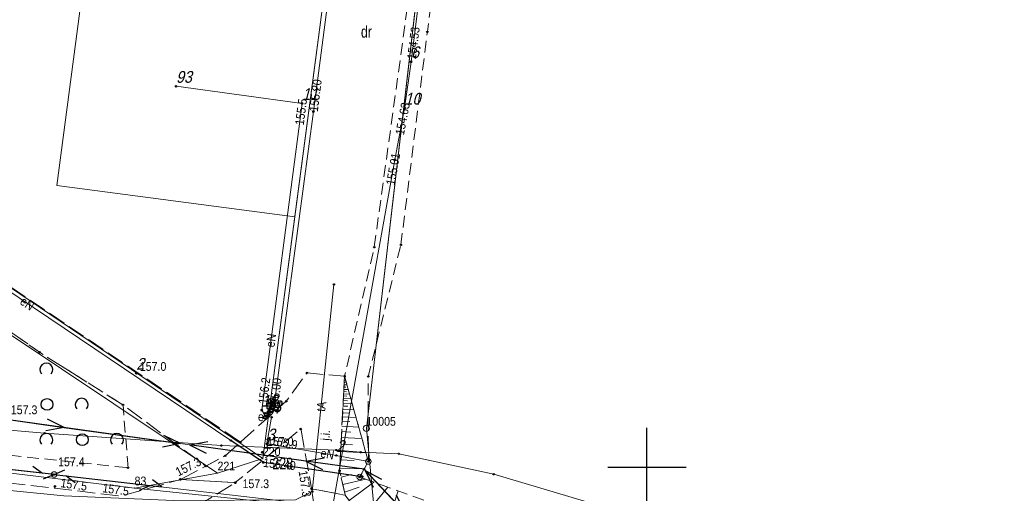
# Model space of a CAD drawing. Header units: metres. Extents: x 5548743 to 5556416, y 5707500 to 5714000.
# Tile 77 of 244: x 5554920 to 5555046, y 5709197 to 5709257. Entities that reach past the tile are written whole.
import ezdxf
from ezdxf.enums import TextEntityAlignment as Align

# ---------------------------------------------------------------- set-up
doc = ezdxf.new("R2010")
doc.units = ezdxf.units.M
for name, pattern in [('1.5_0.75', [2.25, 1.5, -0.75]), ('2.25_0.75', [3, 2.25, -0.75]), ('219-1000', [0]), ('suep_nn_1000', [0]), ('supp_1000', [1.25, 0.625, -0.625]), ('sutp_1000', [0])]:
    doc.linetypes.add(name, pattern=pattern)
doc.layers.get('0').update_dxf_attribs({"color": 2, "lineweight": 5})
doc.styles.get("Standard").update_dxf_attribs({"font": 'Working1250', "width": 0.75})

# ---------------------------------------------------------------- blocks, each defined once
blk = doc.blocks.new('203')
at = {"linetype": 'Continuous', "lineweight": 0}
h = blk.add_hatch(color=0, dxfattribs=at)
edge = h.paths.add_edge_path()
edge.add_arc((0, 0), 0.09, 0, 360)
blk = doc.blocks.new('202')
at = {"color": 0, "linetype": 'Continuous', "lineweight": 0}
blk.add_circle((0, 0), 0.4, dxfattribs=at)
blk = doc.blocks.new('SUEP1')
at = {"color": 0, "linetype": 'Continuous'}
for p, q in [((0, 0), (7.5, 0)), ((7.5, 0), (5.25, 0.75)), ((7.5, 0), (5.25, -0.75)), ((7.5, 0), (22.5, 0)), ((22.5, 0), (20.25, 0.75)), ((22.5, 0), (20.25, -0.75))]:
    blk.add_line(p, q, dxfattribs=at)
blk = doc.blocks.new('OTZK1')
at = {"color": 0, "linetype": 'Continuous'}
blk.add_circle((0, 0), 0.75, dxfattribs=at)
blk = doc.blocks.new('OTZK2')
at = {"color": 0, "linetype": 'Continuous'}
blk.add_arc((0, 0), 0.825, 318.85, 221.162, dxfattribs=at)
blk = doc.blocks.new('PW01')
at = {"linetype": 'Continuous', "lineweight": 13}
h = blk.add_hatch(color=0, dxfattribs=at)
edge = h.paths.add_edge_path()
edge.add_arc((0, 0), 0.18, 0, 360)
blk = doc.blocks.new('SUTP')
at = {"color": 0, "linetype": 'Continuous'}
for p, q in [((0, 0), (1.299, 0.75)), ((0, 0), (13.848, 0)), ((2.799, -0.75), (1.5, 0)), ((11.049, -0.75), (12.348, 0)), ((13.848, 0), (12.549, 0.75))]:
    blk.add_line(p, q, dxfattribs=at)
blk = doc.blocks.new('US15')
at = {"color": 0, "linetype": 'Continuous', "lineweight": 13}
blk.add_circle((0, 0), 0.35, dxfattribs=at)
blk = doc.blocks.new('SM05')
at = {"color": 0, "linetype": 'Continuous', "lineweight": 13}
blk.add_circle((0, 0), 0.35, dxfattribs=at)
blk = doc.blocks.new('PIKIETAW1891')
at = {"color": 0}
blk.add_circle((0, 0), 0.09, dxfattribs=at)
blk = doc.blocks.new('RAMKA1000K')
at = {"color": 0}
for p, q in [((600, 195), (600, 205)), ((595, 200), (605, 200))]:
    blk.add_line(p, q, dxfattribs=at)

msp = doc.modelspace()

# ---------------------------------------------------------------- linework, layer by layer
at = {"layer": '000 Inne (niezydentyfikowane)', "color": 7, "linetype": 'CONTINUOUS', "lineweight": 18, "flags": 128}
for points in [[(5554961.34, 5709210.52), (5554961.71, 5709210.5)], [(5554961.36, 5709210.81), (5554961.49, 5709210.8)], [(5554961.37, 5709211.1), (5554961.54, 5709211.09)], [(5554961.28, 5709209.35), (5554962.04, 5709209.31)], [(5554961.3, 5709209.64), (5554961.63, 5709209.63)], [(5554961.31, 5709209.93), (5554961.87, 5709209.9)], [(5554961.33, 5709210.23), (5554961.56, 5709210.21)], [(5554961.22, 5709208.17), (5554962.37, 5709208.11)], [(5554961.24, 5709208.51), (5554961.76, 5709208.48)], [(5554961.25, 5709208.81), (5554962.19, 5709208.76)], [(5554961.27, 5709209.09), (5554961.69, 5709209.07)], [(5554961.16, 5709206.93), (5554961.94, 5709206.89)], [(5554961.18, 5709207.39), (5554962.6, 5709207.31)], [(5554961.2, 5709207.8), (5554961.84, 5709207.77)], [(5554961.1, 5709205.86), (5554962.07, 5709205.81)], [(5554961.13, 5709206.42), (5554962.87, 5709206.33)], [(5554961.03, 5709204.54), (5554962.22, 5709204.48)], [(5554961.07, 5709205.23), (5554963.21, 5709205.12)], [(5554960.95, 5709202.93), (5554962.41, 5709202.85)], [(5554960.99, 5709203.78), (5554963.62, 5709203.64)], [(5554960.9, 5709201.98), (5554964.13, 5709201.81)], [(5554960.84, 5709200.94), (5554962.64, 5709200.85)], [(5554960.78, 5709199.78), (5554963.93, 5709199.82)], [(5554960.96, 5709198.73), (5554962.31, 5709199.04)], [(5554961.17, 5709197.78), (5554964.11, 5709198.46)], [(5554961.97, 5709195.75), (5554965.16, 5709198.08)], [(5554961.4, 5709196.82), (5554963.27, 5709197.45)], [(5554963.75, 5709193.58), (5554966.91, 5709197.44)], [(5554966.55, 5709191.75), (5554968.23, 5709196.96)]]:
    msp.add_lwpolyline(points, dxfattribs=at)
at = {"layer": '217-kontur klasyfikacyjny', "color": 3, "linetype": 'CONTINUOUS', "lineweight": 18, "flags": 128}
for points in [[(5554978.52, 5709328.4), (5554964.19, 5709204.95)], [(5554924.67, 5709235.97), (5554929.44, 5709272.15)], [(5554881.24, 5709248.35), (5554950.97, 5709201.09)], [(5554955.05, 5709231.95), (5554924.67, 5709235.97)], [(5554950.97, 5709201.09), (5554955.05, 5709231.95)], [(5554964.19, 5709204.95), (5554965.22, 5709194.14)]]:
    msp.add_lwpolyline(points, dxfattribs=at)
at = {"layer": '218-kontur użytku gruntowego', "color": 3, "linetype": 'CONTINUOUS', "lineweight": 18, "flags": 128}
for points in [[(5554978.52, 5709328.4), (5554964.19, 5709204.95)], [(5554964.19, 5709204.95), (5554978.52, 5709328.4)], [(5554924.67, 5709235.97), (5554929.44, 5709272.15)], [(5554959.83, 5709268.14), (5554955.05, 5709231.95)], [(5554945.19, 5709199.24), (5554845.6, 5709265.89)], [(5554845.6, 5709265.89), (5554945.19, 5709199.24)], [(5554950.97, 5709201.09), (5554881.24, 5709248.35)], [(5554881.24, 5709248.35), (5554950.97, 5709201.09)], [(5554955.05, 5709231.95), (5554924.67, 5709235.97)], [(5554950.97, 5709201.09), (5554955.05, 5709231.95)], [(5554955.05, 5709231.95), (5554950.97, 5709201.09)], [(5554767.23, 5709217.68), (5554934.6, 5709197.33)], [(5554934.6, 5709197.33), (5554767.23, 5709217.68)], [(5554964.19, 5709204.95), (5554965.22, 5709194.14)], [(5554965.22, 5709194.14), (5554964.19, 5709204.95)], [(5554945.19, 5709199.24), (5554950.97, 5709201.09)], [(5554950.97, 5709201.09), (5554945.19, 5709199.24)], [(5554934.6, 5709197.33), (5554945.19, 5709199.24)], [(5554945.19, 5709199.24), (5554934.6, 5709197.33)], [(5554934.6, 5709197.33), (5554965.22, 5709194.14)], [(5554965.22, 5709194.14), (5554934.6, 5709197.33)]]:
    msp.add_lwpolyline(points, dxfattribs=at)
at = {"layer": '219-działka ewidencyjna', "color": 7, "linetype": '219-1000', "lineweight": 18, "flags": 128}
for points in [[(5554982.08, 5709359.15), (5554964.19, 5709204.95)], [(5554950.97, 5709201.09), (5554959.83, 5709268.14)], [(5554845.6, 5709265.89), (5554945.19, 5709199.24)], [(5554950.97, 5709201.09), (5554881.24, 5709248.35)], [(5554767.23, 5709217.68), (5554934.6, 5709197.33)], [(5554964.19, 5709204.95), (5554965.22, 5709194.14)], [(5554950.97, 5709201.09), (5554945.19, 5709199.24)], [(5554934.6, 5709197.33), (5554945.19, 5709199.24)], [(5554965.22, 5709194.14), (5554934.6, 5709197.33)]]:
    msp.add_lwpolyline(points, dxfattribs=at)
at = {"layer": 'chodnik', "color": 7, "linetype": '1.5_0.75', "lineweight": 18, "flags": 128}
msp.add_lwpolyline([(5554968.59, 5709228.39), (5554971.97, 5709255.59), (5554976.04, 5709287.49), (5554980.51, 5709324.88), (5554984.73, 5709362.67), (5554989.67, 5709404.1), (5554995.69, 5709455.32), (5555001.59, 5709498.55), (5555004.77, 5709524.93), (5555009.08, 5709556.57), (5555013.75, 5709587.78), (5555010.66, 5709588.18), (5555005.75, 5709550.8), (5555000.08, 5709505.62), (5554989.07, 5709419.07), (5554983.06, 5709373.87), (5554980.68, 5709350.31), (5554977.94, 5709328.19), (5554971.79, 5709275.89), (5554965.19, 5709228.08), (5554961.4, 5709211.6), (5554964.44, 5709200.72), (5554964.43, 5709211.58)], close=True, dxfattribs=at)
at = {"layer": 'elektroenergetyczne urządzenie techniczne', "color": 1, "linetype": 'CONTINUOUS', "lineweight": 18, "flags": 128}
msp.add_lwpolyline([(5554951.04, 5709206.29), (5554951.23, 5709206.91), (5554951.55, 5709206.82), (5554951.33, 5709206.17)], close=True, dxfattribs=at)
at = {"layer": 'jezdnia', "color": 7, "linetype": '2.25_0.75', "lineweight": 18, "flags": 128}
for points in [[(5554793.8, 5709300.1), (5554806.01, 5709292.03), (5554810.58, 5709290.58), (5554825.91, 5709278.96), (5554845.6, 5709265.89), (5554880.12, 5709243.51), (5554902.34, 5709228.83), (5554922.48, 5709214.67), (5554933.13, 5709207.95), (5554943.68, 5709200.14), (5554946.17, 5709201.46), (5554948.12, 5709203.2), (5554881.24, 5709248.35), (5554827.94, 5709282.97), (5554810.05, 5709296.6), (5554795.08, 5709306.35)], [(5554717.46, 5709221.61), (5554716.96, 5709216.34), (5554728.64, 5709215.67), (5554775.93, 5709210.62), (5554782.05, 5709209.96), (5554826.5, 5709205.74), (5554878.37, 5709198.24), (5554943.14, 5709190.66), (5555001.12, 5709182.04), (5555003.76, 5709177.73), (5555010.54, 5709177.44), (5555013.5, 5709180.41), (5555057.53, 5709174.57), (5555076.46, 5709171.71), (5555082.17, 5709172.29), (5555083.25, 5709176.06), (5555059.01, 5709179.27), (5555001.7, 5709187.38), (5554966.18, 5709191.8), (5554963.34, 5709193.88), (5554961.49, 5709196.41), (5554957.2, 5709197.24), (5554957.81, 5709193.2), (5554943.24, 5709195.42), (5554947.46, 5709198.02), (5554940.45, 5709198.43), (5554932.83, 5709196.31), (5554879.01, 5709202.67), (5554826.73, 5709209.45), (5554775.98, 5709215.02), (5554763.05, 5709216.14), (5554728.6, 5709219.93)], [(5554940.45, 5709198.43), (5554947.46, 5709198.02), (5554955.82, 5709204.87), (5554957.2, 5709197.24), (5554961.49, 5709196.41), (5554960.77, 5709199.54), (5554961.4, 5709211.6), (5554956.63, 5709212.04), (5554953.96, 5709208.42), (5554948.12, 5709203.2), (5554946.17, 5709201.46), (5554943.68, 5709200.14)]]:
    msp.add_lwpolyline(points, close=True, dxfattribs=at)
at = {"layer": 'obudowa ochronna przewodu', "color": 7, "linetype": 'CONTINUOUS', "lineweight": 25, "flags": 128}
msp.add_lwpolyline([(5554963.66, 5709198.78), (5554951.04, 5709200.6), (5554946.89, 5709203.39)], dxfattribs=at)
msp.add_lwpolyline([(5554963.66, 5709198.78), (5554951.04, 5709200.6), (5554946.89, 5709203.39)], dxfattribs=at)
at = {"layer": 'przewód elektroenergetyczny niskiego napięcia', "color": 1, "linetype": 'suep_nn_1000', "lineweight": 18, "flags": 128}
for points in [[(5554963.89, 5709199.73), (5554918.2, 5709206.12)], [(5554963.89, 5709199.73), (5554918.2, 5709206.12)], [(5554963.89, 5709199.73), (5554979.5, 5709183.23)], [(5554963.89, 5709199.73), (5554979.5, 5709183.23)]]:
    msp.add_lwpolyline(points, dxfattribs=at)
at = {"layer": 'przewód elektroenergetyczny podziemny', "color": 1, "linetype": 'CONTINUOUS', "lineweight": 18, "flags": 128}
for points in [[(5554951.46, 5709206.44), (5554952.35, 5709207.26), (5554957.43, 5709245.42), (5554964.05, 5709296.02), (5554966.48, 5709314.93), (5554966.11, 5709315.49)], [(5554951.46, 5709206.44), (5554952.35, 5709207.26), (5554957.43, 5709245.42), (5554964.05, 5709296.02), (5554966.48, 5709314.93), (5554966.11, 5709315.49)], [(5554963.66, 5709198.78), (5554951.04, 5709200.6), (5554946.89, 5709203.39), (5554915.9, 5709224.25), (5554905.87, 5709231.06), (5554880.73, 5709248.29), (5554880.85, 5709248.58), (5554880.89, 5709248.72)], [(5554963.66, 5709198.78), (5554951.04, 5709200.6), (5554946.89, 5709203.39), (5554915.9, 5709224.25), (5554905.87, 5709231.06), (5554880.73, 5709248.29), (5554880.85, 5709248.58), (5554880.89, 5709248.72)], [(5554939.9, 5709248.64), (5554955.99, 5709246.45), (5554950.83, 5709207.28), (5554951.29, 5709206.56), (5554951.28, 5709206.54)], [(5554939.9, 5709248.64), (5554955.99, 5709246.45), (5554950.83, 5709207.28), (5554951.29, 5709206.56), (5554951.28, 5709206.54)], [(5554951.28, 5709206.54), (5554951.44, 5709206.47), (5554952.08, 5709206.38), (5554951.5, 5709202.97), (5554960.35, 5709201.49), (5554964.44, 5709200.72)], [(5554951.28, 5709206.54), (5554951.44, 5709206.47), (5554952.08, 5709206.38), (5554951.5, 5709202.97), (5554960.35, 5709201.49), (5554964.44, 5709200.72)]]:
    msp.add_lwpolyline(points, dxfattribs=at)
at = {"layer": 'przewód telekomunikacyjny napowietrzny', "color": 30, "linetype": 'sutp_1000', "lineweight": 18, "flags": 128}
for points in [[(5554878.95, 5709204.08), (5554924.33, 5709199.06)], [(5554878.95, 5709204.08), (5554924.33, 5709199.06)], [(5554924.33, 5709199.06), (5554966.17, 5709194.22)], [(5554924.33, 5709199.06), (5554966.17, 5709194.22)]]:
    msp.add_lwpolyline(points, dxfattribs=at)
at = {"layer": 'przewód telekomunikacyjny podziemny', "color": 30, "linetype": 'CONTINUOUS', "lineweight": 18, "flags": 128}
for points in [[(5554714.62, 5709222.85), (5554716.35, 5709223.34), (5554745.1, 5709219.5), (5554764.82, 5709216.92), (5554770.56, 5709217.66), (5554777.19, 5709218.29), (5554788.73, 5709219.69), (5554793.34, 5709219.63), (5554808.74, 5709217.27), (5554823.94, 5709215.39), (5554837.22, 5709214.14), (5554847.57, 5709213.09), (5554863.12, 5709211.32), (5554890.92, 5709207.12), (5554923.12, 5709204.33), (5554945.68, 5709202.75), (5554960.36, 5709202.17), (5554963.47, 5709201.9), (5554968.33, 5709201.71)], [(5554714.62, 5709222.85), (5554716.35, 5709223.34), (5554745.1, 5709219.5), (5554764.82, 5709216.92), (5554770.56, 5709217.66), (5554777.19, 5709218.29), (5554788.73, 5709219.69), (5554793.34, 5709219.63), (5554808.74, 5709217.27), (5554823.94, 5709215.39), (5554837.22, 5709214.14), (5554847.57, 5709213.09), (5554863.12, 5709211.32), (5554890.92, 5709207.12), (5554923.12, 5709204.33), (5554945.68, 5709202.75), (5554960.36, 5709202.17), (5554963.47, 5709201.9), (5554968.33, 5709201.71)], [(5554925.56, 5709196.35), (5554939.6, 5709195.73), (5554955.15, 5709195.82), (5554957.28, 5709196.88), (5554960.04, 5709223.33)], [(5554925.56, 5709196.35), (5554939.6, 5709195.73), (5554955.15, 5709195.82), (5554957.28, 5709196.88), (5554960.04, 5709223.33)], [(5554925.56, 5709196.35), (5554913.94, 5709197.47), (5554852.96, 5709205.89), (5554828.91, 5709209.01), (5554789.82, 5709213.85), (5554763.3, 5709216.16), (5554727.66, 5709221.01), (5554714.2, 5709222.86)], [(5554968.33, 5709201.71), (5554980.45, 5709199.09), (5554998.01, 5709193.86), (5555022.85, 5709190.51), (5555059.02, 5709186.55)]]:
    msp.add_lwpolyline(points, dxfattribs=at)
at = {"layer": 'przewód wodociągowy', "color": 5, "linetype": 'CONTINUOUS', "lineweight": 18, "flags": 128}
msp.add_lwpolyline([(5554994.78, 5709449.24), (5554994.53, 5709443.14), (5554986.57, 5709390.91), (5554981.42, 5709347.23), (5554974.91, 5709292.13), (5554969.9, 5709251.78), (5554969.07, 5709245.86), (5554967.8, 5709239.23), (5554959.04, 5709190.38)], dxfattribs=at)
msp.add_lwpolyline([(5554994.78, 5709449.24), (5554994.53, 5709443.14), (5554986.57, 5709390.91), (5554981.42, 5709347.23), (5554974.91, 5709292.13), (5554969.9, 5709251.78), (5554969.07, 5709245.86), (5554967.8, 5709239.23), (5554959.04, 5709190.38)], dxfattribs=at)
at = {"layer": 'skarpa nieumocniona', "color": 7, "linetype": '1.5_0.75', "lineweight": 18, "flags": 128}
msp.add_lwpolyline([(5554961.4, 5709211.6), (5554960.77, 5709199.54), (5554961.49, 5709196.41), (5554963.34, 5709193.88), (5554966.18, 5709191.8), (5555001.7, 5709187.38), (5555059.01, 5709179.27), (5555083.25, 5709176.06), (5555121.43, 5709171.58), (5555200.24, 5709160.42), (5555208.2, 5709166.23), (5555212.58, 5709185.53), (5555210.51, 5709185.21), (5555205.64, 5709167.33), (5555173.19, 5709169.47), (5555014.3, 5709188.43), (5554979.42, 5709192.9), (5554963.33, 5709198.74), (5554964.44, 5709200.72)], close=True, dxfattribs=at)
msp.add_lwpolyline([(5554961.4, 5709211.6), (5554960.77, 5709199.54), (5554961.49, 5709196.41), (5554963.34, 5709193.88), (5554966.18, 5709191.8), (5555001.7, 5709187.38), (5555059.01, 5709179.27), (5555083.25, 5709176.06), (5555121.43, 5709171.58), (5555200.24, 5709160.42), (5555208.2, 5709166.23), (5555212.58, 5709185.53), (5555210.51, 5709185.21), (5555205.64, 5709167.33), (5555173.19, 5709169.47), (5555014.3, 5709188.43), (5554979.42, 5709192.9), (5554963.33, 5709198.74), (5554964.44, 5709200.72)], close=True, dxfattribs=at)
at = {"layer": 'słup przewodów napowietrznych', "color": 7, "linetype": 'supp_1000', "lineweight": 18, "flags": 128}
msp.add_lwpolyline([(5554963.33, 5709198.74), (5554964.44, 5709200.72)], dxfattribs=at)
msp.add_lwpolyline([(5554963.33, 5709198.74), (5554964.44, 5709200.72)], dxfattribs=at)
at = {"layer": 'telekomunikacyjne urządzenie techniczne', "color": 30, "linetype": 'CONTINUOUS', "lineweight": 18, "flags": 128}
msp.add_lwpolyline([(5554951.04, 5709206.29), (5554951.23, 5709206.91), (5554951.55, 5709206.82), (5554951.33, 5709206.17)], close=True, dxfattribs=at)
at = {"layer": 'zadrzewienie  zakrzewienie', "color": 7, "linetype": '1.5_0.75', "lineweight": 18, "flags": 128}
msp.add_lwpolyline([(5554933.78, 5709199.92), (5554933.13, 5709207.95), (5554922.48, 5709214.67), (5554902.34, 5709228.83), (5554880.12, 5709243.51), (5554852.35, 5709260.03), (5554869.19, 5709207.49), (5554889.57, 5709205.94), (5554912.35, 5709202.18)], close=True, dxfattribs=at)

# ---------------------------------------------------------------- block references
at = {"layer": '202-punkt graniczny', "color": 7, "linetype": 'CONTINUOUS', "lineweight": 18}
msp.add_blockref('202', (5554964.19, 5709204.95), dxfattribs=at)
at = {"layer": '203-punkt graniczny', "color": 7, "linetype": 'CONTINUOUS', "lineweight": 18}
for p in [(5554950.97, 5709201.09), (5554945.19, 5709199.24), (5554934.6, 5709197.33)]:
    msp.add_blockref('203', p, dxfattribs=at)
at = {"layer": 'pikieta naturalna', "color": 7, "linetype": 'CONTINUOUS', "lineweight": 13}
for p in [(5554934.82, 5709211.99), (5554950.91, 5709201.89), (5554924.1, 5709199.03), (5554940.45, 5709198.43), (5554947.46, 5709198.02), (5554924.43, 5709197.53), (5554957.2, 5709197.24)]:
    msp.add_blockref('PW01', p, dxfattribs=at)
at = {"layer": 'przewód elektroenergetyczny niskiego napięcia', "color": 1, "linetype": 'CONTINUOUS', "lineweight": 18}
for p, rotation in [((5554918.2, 5709206.12), 352.039), ((5554918.2, 5709206.12), 352.039), ((5554963.89, 5709199.73), 172.039), ((5554963.89, 5709199.73), 172.039), ((5554963.89, 5709199.73), 313.412), ((5554963.89, 5709199.73), 313.412), ((5554979.5, 5709183.23), 133.412), ((5554979.5, 5709183.23), 133.412)]:
    msp.add_blockref('SUEP1', p, dxfattribs=dict(at, rotation=rotation))
at = {"layer": 'przewód telekomunikacyjny napowietrzny', "color": 30, "linetype": 'CONTINUOUS', "lineweight": 18}
for rotation in [173.688, 173.688, 353.401, 353.401]:
    msp.add_blockref('SUTP', (5554924.33, 5709199.06), dxfattribs=dict(at, rotation=rotation))
at = {"layer": 'Punkt roboczy BDOT GESUT K1', "color": 6, "linetype": 'CONTINUOUS', "lineweight": 18}
for p in [(5554971.97, 5709255.59), (5554969.9, 5709251.78), (5554969.9, 5709251.78), (5554969.9, 5709251.78), (5554969.9, 5709251.78), (5554939.9, 5709248.64), (5554939.9, 5709248.64), (5554955.99, 5709246.45), (5554955.99, 5709246.45), (5554955.99, 5709246.45), (5554955.99, 5709246.45), (5554969.07, 5709245.86), (5554969.07, 5709245.86), (5554969.07, 5709245.86), (5554969.07, 5709245.86), (5554957.43, 5709245.42), (5554957.43, 5709245.42), (5554957.43, 5709245.42), (5554957.43, 5709245.42), (5554967.8, 5709239.23), (5554967.8, 5709239.23), (5554967.8, 5709239.23), (5554967.8, 5709239.23), (5554965.19, 5709228.08), (5554968.59, 5709228.39), (5554960.04, 5709223.33), (5554960.04, 5709223.33), (5554922.48, 5709214.67), (5554922.48, 5709214.67), (5554934.82, 5709211.99), (5554956.63, 5709212.04), (5554961.4, 5709211.6), (5554961.4, 5709211.6), (5554961.4, 5709211.6), (5554964.43, 5709211.58), (5554933.13, 5709207.95), (5554933.13, 5709207.95), (5554953.96, 5709208.42), (5554950.83, 5709207.28), (5554950.83, 5709207.28), (5554950.83, 5709207.28), (5554950.83, 5709207.28), (5554951.23, 5709206.91), (5554951.23, 5709206.91), (5554951.55, 5709206.82), (5554951.55, 5709206.82), (5554952.35, 5709207.26), (5554952.35, 5709207.26), (5554952.35, 5709207.26), (5554952.35, 5709207.26), (5554951.04, 5709206.29), (5554951.04, 5709206.29), (5554951.28, 5709206.54), (5554951.28, 5709206.54), (5554951.28, 5709206.54), (5554951.28, 5709206.54), (5554951.29, 5709206.56), (5554951.29, 5709206.56), (5554951.33, 5709206.17), (5554951.33, 5709206.17), (5554951.44, 5709206.47), (5554951.44, 5709206.47), (5554951.46, 5709206.44), (5554951.46, 5709206.44), (5554952.08, 5709206.38), (5554952.08, 5709206.38), (5554923.12, 5709204.33), (5554923.12, 5709204.33), (5554955.82, 5709204.87), (5554946.89, 5709203.39), (5554946.89, 5709203.39), (5554946.89, 5709203.39), (5554946.89, 5709203.39), (5554948.12, 5709203.2), (5554948.12, 5709203.2), (5554951.5, 5709202.97), (5554951.5, 5709202.97), (5554951.5, 5709202.97), (5554951.5, 5709202.97), (5554945.68, 5709202.75), (5554945.68, 5709202.75), (5554950.91, 5709201.89), (5554960.36, 5709202.17), (5554960.36, 5709202.17), (5554963.47, 5709201.9), (5554963.47, 5709201.9), (5554968.33, 5709201.71), (5554968.33, 5709201.71), (5554968.33, 5709201.71), (5554946.17, 5709201.46), (5554946.17, 5709201.46), (5554951.04, 5709200.6), (5554951.04, 5709200.6), (5554951.04, 5709200.6), (5554951.04, 5709200.6), (5554951.04, 5709200.6), (5554951.04, 5709200.6), (5554960.35, 5709201.49), (5554960.35, 5709201.49), (5554964.44, 5709200.72), (5554964.44, 5709200.72), (5554964.44, 5709200.72), (5554964.44, 5709200.72), (5554964.44, 5709200.72), (5554964.44, 5709200.72), (5554924.33, 5709199.06), (5554924.33, 5709199.06), (5554924.33, 5709199.06), (5554933.78, 5709199.92), (5554943.68, 5709200.14), (5554943.68, 5709200.14), (5554960.77, 5709199.54), (5554960.77, 5709199.54), (5554963.89, 5709199.73), (5554963.89, 5709199.73), (5554963.89, 5709199.73), (5554963.89, 5709199.73), (5554980.45, 5709199.09), (5554924.1, 5709199.03), (5554940.45, 5709198.43), (5554940.45, 5709198.43), (5554940.45, 5709198.43), (5554947.46, 5709198.02), (5554947.46, 5709198.02), (5554947.46, 5709198.02), (5554963.33, 5709198.74), (5554963.33, 5709198.74), (5554963.33, 5709198.74), (5554963.66, 5709198.78), (5554963.66, 5709198.78), (5554963.66, 5709198.78), (5554963.66, 5709198.78), (5554924.43, 5709197.53), (5554957.2, 5709197.24), (5554957.2, 5709197.24), (5554957.2, 5709197.24), (5554957.28, 5709196.88), (5554957.28, 5709196.88)]:
    msp.add_blockref('PIKIETAW1891', p, dxfattribs=at)
at = {"layer": 'rzedna', "color": 5, "linetype": 'CONTINUOUS', "lineweight": 18}
for p in [(5554969.9, 5709251.78), (5554969.9, 5709251.78), (5554969.07, 5709245.86), (5554969.07, 5709245.86), (5554967.8, 5709239.23), (5554967.8, 5709239.23)]:
    msp.add_blockref('PW01', p, dxfattribs=at)
at = {"layer": 'rzedna', "color": 1, "linetype": 'CONTINUOUS', "lineweight": 18}
for p in [(5554955.99, 5709246.45), (5554955.99, 5709246.45), (5554957.43, 5709245.42), (5554957.43, 5709245.42), (5554950.83, 5709207.28), (5554950.83, 5709207.28), (5554952.35, 5709207.26), (5554952.35, 5709207.26), (5554951.5, 5709202.97), (5554951.5, 5709202.97), (5554951.04, 5709200.6), (5554951.04, 5709200.6)]:
    msp.add_blockref('PW01', p, dxfattribs=at)
at = {"layer": 'słup przewodów napowietrznych', "color": 7, "linetype": 'CONTINUOUS', "lineweight": 18}
for name, p in [('SM05', (5554964.44, 5709200.72)), ('SM05', (5554964.44, 5709200.72)), ('US15', (5554924.33, 5709199.06)), ('SM05', (5554963.33, 5709198.74)), ('SM05', (5554963.33, 5709198.74))]:
    msp.add_blockref(name, p, dxfattribs=at)
at = {"layer": 'Wstawianie ramki sekcyjnej z opisem', "color": 7, "linetype": 'CONTINUOUS', "lineweight": 13}
msp.add_blockref('RAMKA1000K', (5554400, 5709000), dxfattribs=at)
msp.add_blockref('RAMKA1000K', (5554400, 5709000), dxfattribs=at)
msp.add_blockref('RAMKA1000K', (5554400, 5709000), dxfattribs=at)
msp.add_blockref('RAMKA1000K', (5554400, 5709000), dxfattribs=at)
at = {"layer": 'zadrzewienie  zakrzewienie', "color": 7, "linetype": 'CONTINUOUS', "lineweight": 18}
for name, p in [('OTZK2', (5554923.349, 5709212.472)), ('OTZK1', (5554923.436, 5709208.006)), ('OTZK2', (5554927.849, 5709207.972)), ('OTZK2', (5554923.349, 5709203.472)), ('OTZK1', (5554927.936, 5709203.506)), ('OTZK2', (5554932.349, 5709203.472))]:
    msp.add_blockref(name, p, dxfattribs=at)

# ---------------------------------------------------------------- texts
at = {"layer": '202-punkt graniczny-Atr103', "color": 7, "width": 0.9}
msp.add_text('10005', height=1.125, dxfattribs=at).set_placement((5554964.19, 5709204.95), align=Align.BOTTOM_LEFT)
msp.add_text('10005', height=1.125, dxfattribs=at).set_placement((5554964.19, 5709204.95), align=Align.BOTTOM_LEFT)
at = {"layer": '203-punkt graniczny-Atr103', "color": 7, "width": 0.9}
for s, p in [('220', (5554950.97, 5709201.09)), ('220', (5554950.97, 5709201.09)), ('221', (5554945.19, 5709199.24)), ('221', (5554945.19, 5709199.24)), ('83', (5554934.6, 5709197.33)), ('83', (5554934.6, 5709197.33))]:
    msp.add_text(s, height=1.125, dxfattribs=at).set_placement(p, align=Align.BOTTOM_LEFT)
at = {"layer": '210-oznaczenie konturu użytku gruntowego', "color": 3, "linetype": 'CONTINUOUS', "lineweight": 18, "width": 0.79}
msp.add_text('dr', height=1.5, dxfattribs=at).set_placement((5554963.49, 5709254.86))
at = {"layer": '211-numer działki ewidencyjnej', "color": 7, "linetype": 'CONTINUOUS', "lineweight": 18, "width": 0.79}
msp.add_text('228', height=1.5, dxfattribs=at).set_placement((5554952.19, 5709201.21), align=Align.TOP_LEFT)
at = {"layer": 'elektroenergetyczne urządzenie techniczne-Atr17', "color": 1, "width": 0.9}
msp.add_text('e', height=1.125, dxfattribs=at).set_placement((5554950.35, 5709206.44), align=Align.MIDDLE_LEFT)
at = {"layer": 'jezdnia-Atr17', "color": 7, "width": 0.9}
msp.add_text('j.i.', height=1.125, rotation=85.725, dxfattribs=at).set_placement((5554959.47, 5709203.36))
at = {"layer": 'pikieta naturalna-Atr2', "color": 7, "width": 0.9}
for s, p in [('157.0', (5554935.27, 5709212.3)), ('157.3', (5554918.81, 5709206.76)), ('157.0', (5554951.5, 5709202.71)), ('157.4', (5554924.84, 5709200.11)), ('157.3', (5554948.38, 5709197.32))]:
    msp.add_text(s, height=1.125, dxfattribs=at).set_placement(p)
for s, rotation, p in [('157.3', 26.635, (5554940.19, 5709198.8)), ('157.3', 278.903, (5554955.53, 5709199.48)), ('157.5', 351.958, (5554925.1, 5709197.45)), ('157.5', 351.958, (5554930.45, 5709196.81))]:
    msp.add_text(s, height=1.125, rotation=rotation, dxfattribs=at).set_placement(p)
at = {"layer": 'przewód elektroenergetyczny podziemny-Atr1', "color": 1, "width": 0.9}
msp.add_text('eN', height=1.125, rotation=326.1, dxfattribs=at).set_placement((5554920.9, 5709220.89), align=Align.MIDDLE_CENTER)
msp.add_text('eN', height=1.125, rotation=326.1, dxfattribs=at).set_placement((5554920.9, 5709220.89), align=Align.MIDDLE_CENTER)
for rotation, p in [(82.495, (5554951.89, 5709215.33)), (349.203, (5554958.36, 5709201.83))]:
    msp.add_text('eN', height=1.125, rotation=rotation, dxfattribs=at).set_placement(p, align=Align.MIDDLE_LEFT)
at = {"layer": 'przewód telekomunikacyjny podziemny-Atr1', "color": 30, "width": 0.9}
msp.add_text('tA', height=1.125, rotation=82.739, dxfattribs=at).set_placement((5554958.35, 5709207.11), align=Align.MIDDLE_LEFT)
at = {"layer": 'Punkt roboczy BDOT GESUT K1-Atr103', "color": 6, "oblique": 15, "width": 0.9}
for s, p in [('6', (5554969.9, 5709251.78)), ('6', (5554969.9, 5709251.78)), ('93', (5554939.9, 5709248.64)), ('11', (5554955.99, 5709246.45)), ('11', (5554955.99, 5709246.45)), ('10', (5554969.07, 5709245.86)), ('10', (5554969.07, 5709245.86)), ('2', (5554934.82, 5709211.99)), ('12', (5554950.83, 5709207.28)), ('12', (5554950.83, 5709207.28)), ('7', (5554951.04, 5709206.29)), ('8', (5554951.23, 5709206.91)), ('6', (5554951.33, 5709206.17)), ('13', (5554951.29, 5709206.56)), ('5', (5554951.44, 5709206.47)), ('9', (5554951.55, 5709206.82)), ('4', (5554952.08, 5709206.38)), ('3', (5554951.5, 5709202.97)), ('3', (5554951.5, 5709202.97)), ('1', (5554950.91, 5709201.89)), ('2', (5554960.35, 5709201.49))]:
    msp.add_text(s, height=1.5, dxfattribs=at).set_placement(p, align=Align.BOTTOM_LEFT)
at = {"layer": 'rzedna-Atr2', "color": 5, "width": 0.9}
for s, rotation, p in [('154.53', 82.922, (5554969.94, 5709252.11)), ('154.63', 79.156, (5554968.42, 5709242.46)), ('155.01', 79.834, (5554967.23, 5709236.04))]:
    msp.add_text(s, height=1.125, rotation=rotation, dxfattribs=at).set_placement(p, align=Align.MIDDLE_LEFT)
at = {"layer": 'rzedna-Atr2', "color": 1, "width": 0.9}
for s, rotation, p in [('155.20', 82.9, (5554957.43, 5709245.42)), ('155.20', 82.9, (5554957.43, 5709245.42)), ('155.5', 82.495, (5554955.63, 5709243.7)), ('156.2', 82.495, (5554950.94, 5709208.08)), ('156.00', 83.5, (5554952.35, 5709207.26)), ('156.00', 83.5, (5554952.35, 5709207.26)), ('156.40', 353.9, (5554951.04, 5709200.6)), ('156.40', 353.9, (5554951.04, 5709200.6))]:
    msp.add_text(s, height=1.125, rotation=rotation, dxfattribs=at).set_placement(p, align=Align.MIDDLE_LEFT)
msp.add_text('155.9', height=1.125, rotation=349.203, dxfattribs=at).set_placement((5554951.95, 5709202.89))

doc.saveas('drawing.dxf')
